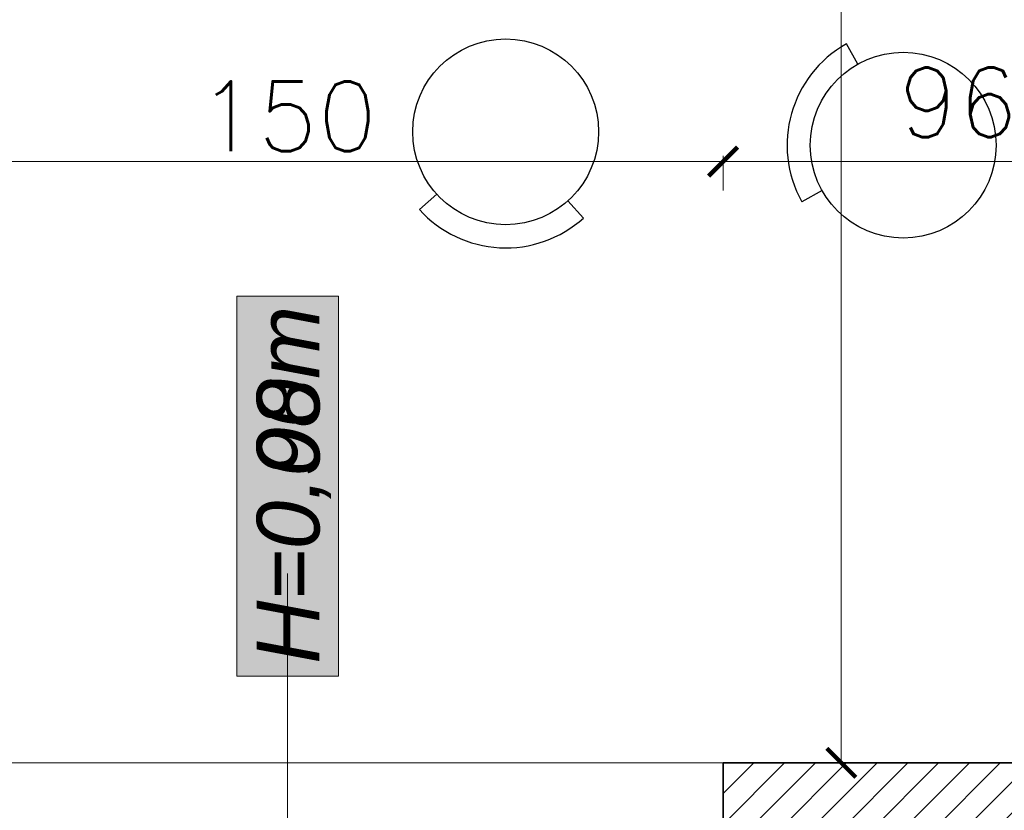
# Model space of a CAD drawing. Header units: millimetres. Extents: x -587 to 358276, y -26688 to 221215.
# Tile 83 of 256: x 9418 to 9587, y 9781 to 9917. Entities that reach past the tile are written whole.
import ezdxf

# ---------------------------------------------------------------- set-up
doc = ezdxf.new("R2010")
doc.units = ezdxf.units.MM
doc.header["$MEASUREMENT"] = 0
doc.layers.add('_I_EKO_PODKLAD 3', color=252, linetype='Continuous')
for name, color, linetype, lineweight in [('A_istniejące ściany', 7, 'Continuous', 35), ('A_opisy', 166, 'Continuous', 15), ('l.wypełnien', 253, 'Continuous', 5), ('Nowe_820-G Rysunki Obrazki_Nr_pióra__1', 7, 'Continuous', 13), ('wymiarowanie', 176, 'Continuous', 9)]:
    doc.layers.add(name, color=color, linetype=linetype, lineweight=lineweight)
doc.styles.add('ARIALL', font='GOTHIC.TTF', dxfattribs={"height": 40})
doc.styles.add('styl2', font='simplex.shx')
doc.dimstyles.new('Skala 1-50', dxfattribs={"dimtxt": 12, "dimasz": 5, "dimexe": 1, "dimexo": 1, "dimgap": 1.5, "dimtad": 1, "dimdec": 1, "dimrnd": 0.5, "dimtxsty": 'styl2', "dimblk": 'ARCHTICK', "dimcen": 5, "dimadec": 0, "dimazin": 0, "dimtfac": 1, "dimtdec": 1, "dimtmove": 1, "dimatfit": 3, "dimldrblk": 'ARCHTICK', "dimfxl": 5, "dimfxlon": 1, "dimlwd": -1, "dimlwe": -1, "dimarcsym": 0})

# ---------------------------------------------------------------- blocks, each defined once
blk = doc.blocks.new('_ArchTick')
at = {"color": 0, "linetype": 'ByBlock', "const_width": 0.15}
blk.add_lwpolyline([(-0.5, -0.5), (0.5, 0.5)], dxfattribs=at)
blk = doc.blocks.new('*D3522')
at = {"layer": 'Defpoints', "color": 0}
for p in [(9574.19, 10365.41), (9559.18, 9788.83), (9587.01, 9788.83)]:
    blk.add_point(p, dxfattribs=at)
at = {"layer": 'wymiarowanie', "color": 0}
for p, q in [((9564.18, 10365.41), (9558.18, 10365.41)), ((9559.18, 10365.41), (9559.18, 9788.83)), ((9564.18, 9788.83), (9558.18, 9788.83))]:
    blk.add_line(p, q, dxfattribs=at)
at = {"layer": 'wymiarowanie', "color": 0, "xscale": 5, "yscale": 5, "zscale": 5}
for p, rotation in [((9559.18, 10365.41), 90), ((9559.18, 9788.83), 270)]:
    blk.add_blockref('_ArchTick', p, dxfattribs=dict(at, rotation=rotation))
at = {"layer": 'wymiarowanie', "color": 0, "insert": (9550.83, 10077.12), "char_height": 12, "attachment_point": 5, "rotation": 90, "style": 'styl2'}
blk.add_mtext('576,5', dxfattribs=at)
blk = doc.blocks.new('*D3966')
at = {"layer": 'Defpoints', "color": 0}
for p in [(9538.82, 9892.39), (9388.82, 9788.83), (9538.82, 9788.83)]:
    blk.add_point(p, dxfattribs=at)
at = {"layer": 'wymiarowanie', "color": 0}
for p, q in [((9388.82, 9887.39), (9388.82, 9893.39)), ((9538.82, 9887.39), (9538.82, 9893.39)), ((9388.82, 9892.39), (9538.82, 9892.39))]:
    blk.add_line(p, q, dxfattribs=at)
at = {"layer": 'wymiarowanie', "color": 0, "xscale": 5, "yscale": 5, "zscale": 5, "rotation": 180}
blk.add_blockref('_ArchTick', (9388.82, 9892.39), dxfattribs=at)
at = {"layer": 'wymiarowanie', "color": 0, "xscale": 5, "yscale": 5, "zscale": 5}
blk.add_blockref('_ArchTick', (9538.82, 9892.39), dxfattribs=at)
at = {"layer": 'wymiarowanie', "color": 0, "insert": (9463.82, 9900.19), "char_height": 12, "attachment_point": 5, "style": 'styl2'}
blk.add_mtext('150', dxfattribs=at)
blk = doc.blocks.new('*D3967')
at = {"layer": 'Defpoints', "color": 0}
for p in [(9635.2, 9892.39), (9538.82, 9788.83), (9635.2, 9788.83)]:
    blk.add_point(p, dxfattribs=at)
at = {"layer": 'wymiarowanie', "color": 0}
for p, q in [((9538.82, 9887.39), (9538.82, 9893.39)), ((9635.2, 9887.39), (9635.2, 9893.39)), ((9538.82, 9892.39), (9635.2, 9892.39))]:
    blk.add_line(p, q, dxfattribs=at)
at = {"layer": 'wymiarowanie', "color": 0, "xscale": 5, "yscale": 5, "zscale": 5, "rotation": 180}
blk.add_blockref('_ArchTick', (9538.82, 9892.39), dxfattribs=at)
at = {"layer": 'wymiarowanie', "color": 0, "xscale": 5, "yscale": 5, "zscale": 5}
blk.add_blockref('_ArchTick', (9635.2, 9892.39), dxfattribs=at)
at = {"layer": 'wymiarowanie', "color": 0, "insert": (9587.01, 9900.74), "char_height": 12, "attachment_point": 5, "style": 'styl2'}
blk.add_mtext('96,5', dxfattribs=at)

msp = doc.modelspace()

# ---------------------------------------------------------------- hatches: boundary and pattern name
at = {"layer": 'A_opisy', "ltscale": 0.3, "true_color": 0xffffff}
msp.add_hatch(color=7, dxfattribs=at).paths.add_polyline_path([(9455.06, 9803.77), (9455.06, 9869.23), (9472.59, 9869.23), (9472.59, 9803.77)])
msp.add_hatch(color=7, dxfattribs=at).paths.add_polyline_path([(9455.06, 9803.77), (9455.06, 9869.23), (9472.59, 9869.23), (9472.59, 9803.77)])
msp.add_hatch(color=7, dxfattribs=at).paths.add_polyline_path([(9455.06, 9803.77), (9455.06, 9869.23), (9472.59, 9869.23), (9472.59, 9803.77)])
msp.add_hatch(color=7, dxfattribs=at).paths.add_polyline_path([(9455.06, 9803.77), (9455.06, 9869.23), (9472.59, 9869.23), (9472.59, 9803.77)])
at = {"layer": 'l.wypełnien'}
h = msp.add_hatch(dxfattribs=at)
h.set_pattern_fill('ANSI31', color=256, scale=30, style=0)
h.set_pattern_definition([(45, (0, 6.0705), (-2.6516504, 2.6516504), [])])
h.paths.add_polyline_path([(8887.19, 10137.66), (8887.19, 9745.65), (8988.77, 9745.65), (8988.77, 9788.83), (8932.19, 9788.83), (8932.19, 10137.66), (8913.43, 10137.66), (8902.43, 10137.66)])
h.paths.add_polyline_path([(10184.83, 9788.83), (10254.19, 9788.83), (10254.19, 9768.83), (10279.59, 9768.83), (10279.59, 9788.83), (10294.77, 9788.83), (10294.77, 9745.65), (10184.83, 9745.65)])
h.paths.add_polyline_path([(9635.2, 9745.65), (9635.2, 9788.83), (9538.82, 9788.83), (9538.82, 9745.65)])
h.paths.add_polyline_path([(9189.01, 9745.65), (9189.01, 9788.83), (9138.77, 9788.83), (9138.77, 9745.65)])
h.paths.add_polyline_path([(9835.02, 9745.65), (9835.02, 9788.83), (9785.2, 9788.83), (9785.2, 9745.65)])
h.paths.add_polyline_path([(10034.83, 9745.65), (10034.83, 9788.83), (9985.02, 9788.83), (9985.02, 9745.65)])
h.paths.add_polyline_path([(9388.82, 9745.65), (9388.82, 9788.83), (9339.01, 9788.83), (9339.01, 9745.65)])
h.paths.add_polyline_path([(10301.6, 9745.65), (10314.77, 9745.65), (10314.77, 9788.83), (10294.77, 9788.83), (10294.77, 9745.65)])
h.paths.add_polyline_path([(10254.19, 9768.83), (10279.59, 9768.83), (10279.59, 9788.83), (10254.19, 9788.83)])

# ---------------------------------------------------------------- linework, layer by layer
at = {"layer": '_I_EKO_PODKLAD 3', "color": 7, "ltscale": 500}
for p, q in [((9562.03, 9909.18), (9560.08, 9912.67)), ((9562.03, 9909.18), (9560.08, 9912.67)), ((9489.49, 9886.8), (9486.52, 9884.12)), ((9489.49, 9886.8), (9486.52, 9884.12)), ((9555.87, 9887.4), (9552.38, 9885.45)), ((9555.87, 9887.4), (9552.38, 9885.45)), ((9512.09, 9885.63), (9514.77, 9882.66)), ((9512.09, 9885.63), (9514.77, 9882.66))]:
    msp.add_line(p, q, dxfattribs=at)
for centre in [(9501.37, 9897.52), (9501.37, 9897.52), (9569.84, 9895.21), (9569.84, 9895.21)]:
    msp.add_circle(centre, 16, dxfattribs=at)
for centre, start, end in [((9569.84, 9895.21), 119.2162, 209.2162), ((9569.84, 9895.21), 119.2162, 209.2162), ((9501.37, 9897.52), 222.045, 312.045), ((9501.37, 9897.52), 222.045, 312.045)]:
    msp.add_arc(centre, 20, start, end, dxfattribs=at)
at = {"layer": 'A_istniejące ściany', "color": 7}
for points in [[(9635.2, 9788.83), (9538.82, 9788.83)], [(9538.82, 9788.83), (9538.82, 9745.65)]]:
    msp.add_lwpolyline(points, dxfattribs=at)
at = {"layer": 'A_opisy'}
msp.add_line((9463.82, 9687.98), (9463.82, 9821.45), dxfattribs=at)
at = {"layer": 'A_opisy', "ltscale": 0.3}
msp.add_lwpolyline([(9455.06, 9803.77), (9455.06, 9869.23), (9472.59, 9869.23), (9472.59, 9803.77)], close=True, dxfattribs=at)
msp.add_lwpolyline([(9455.06, 9803.77), (9455.06, 9869.23), (9472.59, 9869.23), (9472.59, 9803.77)], close=True, dxfattribs=at)
msp.add_lwpolyline([(9455.06, 9803.77), (9455.06, 9869.23), (9472.59, 9869.23), (9472.59, 9803.77)], close=True, dxfattribs=at)
msp.add_lwpolyline([(9455.06, 9803.77), (9455.06, 9869.23), (9472.59, 9869.23), (9472.59, 9803.77)], close=True, dxfattribs=at)
at = {"layer": 'Nowe_820-G Rysunki Obrazki_Nr_pióra__1', "color": 7, "linetype": 'Continuous', "lineweight": 13}
msp.add_lwpolyline([(9339.01, 9788.83), (9540.45, 9788.83)], dxfattribs=at)

# ---------------------------------------------------------------- texts
at = {"layer": 'A_opisy', "ltscale": 0.3, "insert": (9458.51, 9805.89), "char_height": 10.8, "width": 109.7533, "attachment_point": 1, "rotation": 90, "style": 'ARIALL'}
for s in ['{\\fArial|b0|i1|c238|p34;H=0,00m}', '{\\fArial|b0|i1|c238|p34;H=0,98m}']:
    msp.add_mtext(s, dxfattribs=at)

# ---------------------------------------------------------------- dimensions: what is measured, and where the dimension line sits
at = {"layer": 'wymiarowanie'}
dim = msp.add_linear_dim(base=(9559.18, 9788.83), p1=(9574.19, 10365.41), p2=(9587.01, 9788.83), angle=90, dimstyle='Skala 1-50', dxfattribs=at)
dim.commit()
dim.dimension.update_dxf_attribs({"geometry": '*D3522', "text_midpoint": (9550.83, 10077.12)})
for base, p1, p2, picture, middle in [((9538.82, 9892.39), (9388.82, 9788.83), (9538.82, 9788.83), '*D3966', (9463.82, 9900.19)), ((9635.2, 9892.39), (9538.82, 9788.83), (9635.2, 9788.83), '*D3967', (9587.01, 9900.74))]:
    dim = msp.add_linear_dim(base=base, p1=p1, p2=p2, dimstyle='Skala 1-50', dxfattribs=at)
    dim.commit()
    dim.dimension.update_dxf_attribs({"geometry": picture, "text_midpoint": middle})

doc.saveas('drawing.dxf')
